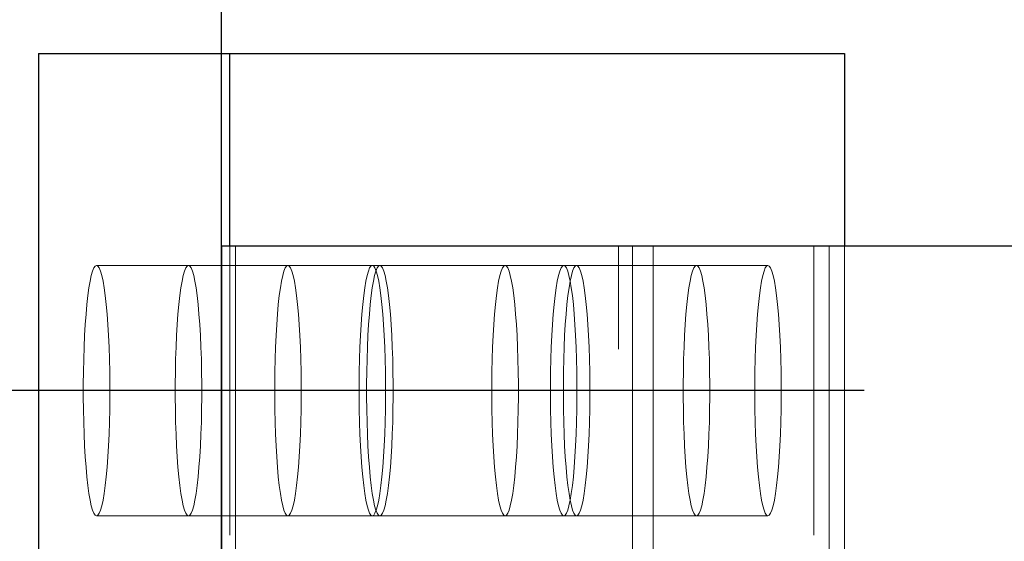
# Model space of a CAD drawing. Header units: millimetres. Extents: x 3526 to 4380, y 11541 to 12002.
# Tile 68 of 127: x 3921.91 to 3927.03, y 11724.29 to 11727. Entities that reach past the tile are written whole.
import ezdxf

# ---------------------------------------------------------------- set-up
doc = ezdxf.new("R2010")
doc.units = ezdxf.units.MM
doc.header["$LTSCALE"] = 10
doc.linetypes.add('HIDDEN', pattern=[0.375, 0.25, -0.125])
doc.linetypes.add('MITTE', pattern=[2, 1.25, -0.25, 0.25, -0.25])
doc.layers.get('Defpoints').update_dxf_attribs({"color": 1})
for name, color, linetype, lineweight in [('PS_DIM', 4, 'Continuous', 13), ('PS_Hidden', 2, 'HIDDEN', 9), ('PS_SOLID', 7, 'Continuous', 30)]:
    doc.layers.add(name, color=color, linetype=linetype, lineweight=lineweight)
doc.layers.add('PS_MID', color=5, linetype='MITTE')
doc.layers.add('PS_SHAPE', color=3, linetype='Continuous')
doc.styles.add('simplex', font='simplex.shx', dxfattribs={"width": 0.75})
doc.dimstyles.new('1_20_GŁ_DS1-LS20', dxfattribs={"dimtxt": 2, "dimasz": 2, "dimexe": 2, "dimexo": 5, "dimgap": 1, "dimtad": 1, "dimjust": 4, "dimdec": 0, "dimlfac": 20, "dimtxsty": 'simplex', "dimblk1": 'NONE', "dimsah": 1, "dimcen": 2, "dimclrd": 256, "dimclre": 256, "dimclrt": 4, "dimadec": 1, "dimazin": 0, "dimtfac": 1, "dimtdec": 0, "dimtmove": 2, "dimatfit": 3, "dimfxl": 1, "dimarcsym": 0})

# ---------------------------------------------------------------- blocks, each defined once
blk = doc.blocks.new('*D180')
at = {"layer": 'Defpoints', "color": 0, "transparency": 16777216}
for p in [(3922.9614, 11738.1324), (3922.0095, 11723.6133), (3922.9614, 11716.8237)]:
    blk.add_point(p, dxfattribs=at)
at = {"layer": 'PS_DIM', "lineweight": -2, "transparency": 16777216}
for p, q in [((3922.0095, 11728.6133), (3922.0095, 11740.1324)), ((3922.9614, 11721.8237), (3922.9614, 11740.1324)), ((3922.0095, 11738.1324), (3920.0095, 11738.1324)), ((3922.0095, 11738.1324), (3922.9614, 11738.1324)), ((3924.9614, 11738.1324), (3926.9614, 11738.1324))]:
    blk.add_line(p, q, dxfattribs=at)
at = {"layer": 'PS_DIM', "transparency": 16777216}
blk.add_solid([(3924.9614, 11738.4657), (3924.9614, 11737.7991), (3922.9614, 11738.1324)], dxfattribs=at)
at = {"layer": 'PS_DIM', "color": 4, "transparency": 16777216, "insert": (3919.9895, 11735.1481), "char_height": 2, "attachment_point": 5, "rotation": 90, "style": 'simplex'}
blk.add_mtext('-19', dxfattribs=at)
blk = doc.blocks.new('_None')
blk = doc.blocks.new('*D181')
at = {"layer": 'Defpoints', "color": 0, "transparency": 16777216}
for p in [(3922.9614, 11738.1324), (3922.9614, 11723.6133), (3922.9614, 11716.8237)]:
    blk.add_point(p, dxfattribs=at)
at = {"layer": 'PS_DIM', "lineweight": -2, "transparency": 16777216}
for p, q in [((3922.9614, 11728.6133), (3922.9614, 11740.1324)), ((3922.9614, 11721.8237), (3922.9614, 11740.1324)), ((3920.9614, 11738.1324), (3918.9614, 11738.1324)), ((3922.9614, 11738.1324), (3924.9614, 11738.1324))]:
    blk.add_line(p, q, dxfattribs=at)
at = {"layer": 'PS_DIM', "transparency": 16777216}
blk.add_solid([(3920.9614, 11738.4657), (3920.9614, 11737.7991), (3922.9614, 11738.1324)], dxfattribs=at)
at = {"layer": 'PS_DIM', "color": 4, "transparency": 16777216, "insert": (3924.7812, 11736.6124), "char_height": 2, "attachment_point": 5, "rotation": 90, "style": 'simplex'}
blk.add_mtext('0', dxfattribs=at)
blk = doc.blocks.new('*D182')
at = {"layer": 'Defpoints', "color": 0, "transparency": 16777216}
for p in [(3936.1856, 11738.1324), (3936.1856, 11727.6114), (3922.9614, 11716.8237)]:
    blk.add_point(p, dxfattribs=at)
at = {"layer": 'PS_DIM', "lineweight": -2, "transparency": 16777216}
for p, q in [((3922.9614, 11721.8237), (3922.9614, 11740.1324)), ((3936.1856, 11732.6114), (3936.1856, 11740.1324)), ((3922.9614, 11738.1324), (3934.1856, 11738.1324))]:
    blk.add_line(p, q, dxfattribs=at)
at = {"layer": 'PS_DIM', "transparency": 16777216}
blk.add_solid([(3934.1856, 11738.4657), (3934.1856, 11737.7991), (3936.1856, 11738.1324)], dxfattribs=at)
at = {"layer": 'PS_DIM', "color": 4, "transparency": 16777216, "insert": (3934.1656, 11735.1481), "char_height": 2, "attachment_point": 5, "rotation": 90, "style": 'simplex'}
blk.add_mtext('264', dxfattribs=at)
blk = doc.blocks.new('*D183')
at = {"layer": 'Defpoints', "color": 0, "transparency": 16777216}
for p in [(4042.9678, 11738.1324), (4042.9678, 11727.3737), (3922.9614, 11716.8237)]:
    blk.add_point(p, dxfattribs=at)
at = {"layer": 'PS_DIM', "lineweight": -2, "transparency": 16777216}
for p, q in [((3922.9614, 11721.8237), (3922.9614, 11740.1324)), ((4042.9678, 11732.3737), (4042.9678, 11740.1324)), ((3922.9614, 11738.1324), (4040.9678, 11738.1324))]:
    blk.add_line(p, q, dxfattribs=at)
at = {"layer": 'PS_DIM', "transparency": 16777216}
blk.add_solid([(4040.9678, 11738.4657), (4040.9678, 11737.7991), (4042.9678, 11738.1324)], dxfattribs=at)
at = {"layer": 'PS_DIM', "color": 4, "transparency": 16777216, "insert": (4040.9478, 11734.4338), "char_height": 2, "attachment_point": 5, "rotation": 90, "style": 'simplex'}
blk.add_mtext('4664', dxfattribs=at)
blk = doc.blocks.new('*D184')
at = {"layer": 'Defpoints', "color": 0, "transparency": 16777216}
for p in [(4052.9678, 11738.1324), (4052.9678, 11727.3737), (3922.9614, 11716.8237)]:
    blk.add_point(p, dxfattribs=at)
at = {"layer": 'PS_DIM', "lineweight": -2, "transparency": 16777216}
for p, q in [((3922.9614, 11721.8237), (3922.9614, 11740.1324)), ((4052.9678, 11732.3737), (4052.9678, 11740.1324)), ((3922.9614, 11738.1324), (4050.9678, 11738.1324))]:
    blk.add_line(p, q, dxfattribs=at)
at = {"layer": 'PS_DIM', "transparency": 16777216}
blk.add_solid([(4050.9678, 11738.4657), (4050.9678, 11737.7991), (4052.9678, 11738.1324)], dxfattribs=at)
at = {"layer": 'PS_DIM', "color": 4, "transparency": 16777216, "insert": (4050.9478, 11734.4338), "char_height": 2, "attachment_point": 5, "rotation": 90, "style": 'simplex'}
blk.add_mtext('4864', dxfattribs=at)
blk = doc.blocks.new('*D185')
at = {"layer": 'Defpoints', "color": 0, "transparency": 16777216}
for p in [(4215.5581, 11738.1324), (4215.5581, 11727.3737), (3922.9614, 11716.8237)]:
    blk.add_point(p, dxfattribs=at)
at = {"layer": 'PS_DIM', "lineweight": -2, "transparency": 16777216}
for p, q in [((3922.9614, 11721.8237), (3922.9614, 11740.1324)), ((4215.5581, 11732.3737), (4215.5581, 11740.1324)), ((3922.9614, 11738.1324), (4213.5581, 11738.1324))]:
    blk.add_line(p, q, dxfattribs=at)
at = {"layer": 'PS_DIM', "transparency": 16777216}
blk.add_solid([(4213.5581, 11738.4657), (4213.5581, 11737.7991), (4215.5581, 11738.1324)], dxfattribs=at)
at = {"layer": 'PS_DIM', "color": 4, "transparency": 16777216, "insert": (4213.5381, 11734.5053), "char_height": 2, "attachment_point": 5, "rotation": 90, "style": 'simplex'}
blk.add_mtext('9786', dxfattribs=at)
blk = doc.blocks.new('*D186')
at = {"layer": 'Defpoints', "color": 0, "transparency": 16777216}
for p in [(4225.5509, 11738.1324), (3922.9614, 11716.8237), (4225.5509, 11715.8237)]:
    blk.add_point(p, dxfattribs=at)
at = {"layer": 'PS_DIM', "lineweight": -2, "transparency": 16777216}
for p, q in [((3922.9614, 11721.8237), (3922.9614, 11740.1324)), ((4225.5509, 11720.8237), (4225.5509, 11740.1324)), ((3922.9614, 11738.1324), (4223.5509, 11738.1324))]:
    blk.add_line(p, q, dxfattribs=at)
at = {"layer": 'PS_DIM', "transparency": 16777216}
blk.add_solid([(4223.5509, 11738.4657), (4223.5509, 11737.7991), (4225.5509, 11738.1324)], dxfattribs=at)
at = {"layer": 'PS_DIM', "color": 4, "transparency": 16777216, "insert": (4223.5309, 11734.5053), "char_height": 2, "attachment_point": 5, "rotation": 90, "style": 'simplex'}
blk.add_mtext('9986', dxfattribs=at)
blk = doc.blocks.new('*X697')
at = {"layer": 'PS_Hidden', "color": 2, "linetype": 'HIDDEN'}
for p, q in [((3925.2038, 11715.8237), (3925.2038, 11726.8237)), ((3923.0038, 11716.8237), (3923.0038, 11725.8237)), ((3923.0334, 11725.8237), (3923.0334, 11721.5387)), ((3925.0239, 11721.5387), (3925.0239, 11725.8237)), ((3925.0959, 11725.8237), (3925.0959, 11716.8237)), ((3926.039, 11716.8237), (3926.039, 11725.8237)), ((3926.1186, 11725.8237), (3926.1186, 11716.8237)), ((3926.1982, 11725.8237), (3926.1982, 11716.8237)), ((3922.2913, 11725.6939), (3922.2847, 11725.671)), ((3922.298, 11725.7104), (3922.2913, 11725.6939)), ((3922.3049, 11725.7203), (3922.298, 11725.7104)), ((3922.3119, 11725.7237), (3922.3049, 11725.7203)), ((3922.3189, 11725.7203), (3922.3119, 11725.7237)), ((3922.3119, 11725.7237), (3923.3063, 11725.7237)), ((3922.3258, 11725.7104), (3922.3189, 11725.7203)), ((3922.3326, 11725.6939), (3922.3258, 11725.7104)), ((3922.3391, 11725.671), (3922.3326, 11725.6939)), ((3922.7688, 11725.6939), (3922.7623, 11725.671)), ((3922.7756, 11725.7104), (3922.7688, 11725.6939)), ((3922.7825, 11725.7203), (3922.7756, 11725.7104)), ((3922.7895, 11725.7237), (3922.7825, 11725.7203)), ((3922.7965, 11725.7203), (3922.7895, 11725.7237)), ((3922.8034, 11725.7104), (3922.7965, 11725.7203)), ((3922.8101, 11725.6939), (3922.8034, 11725.7104)), ((3922.8167, 11725.671), (3922.8101, 11725.6939)), ((3923.2791, 11725.671), (3923.2856, 11725.6939)), ((3923.2856, 11725.6939), (3923.2924, 11725.7104)), ((3923.2924, 11725.7104), (3923.2993, 11725.7203)), ((3923.2993, 11725.7203), (3923.3063, 11725.7237)), ((3923.3063, 11725.7237), (3923.3132, 11725.7203)), ((3923.3063, 11725.7237), (3923.7838, 11725.7237)), ((3923.3132, 11725.7203), (3923.3202, 11725.7104)), ((3923.3202, 11725.7104), (3923.3269, 11725.6939)), ((3923.3269, 11725.6939), (3923.3335, 11725.671)), ((3923.724, 11725.6939), (3923.7174, 11725.671)), ((3923.7307, 11725.7104), (3923.724, 11725.6939)), ((3923.7376, 11725.7203), (3923.7307, 11725.7104)), ((3923.7446, 11725.7237), (3923.7376, 11725.7203)), ((3923.7516, 11725.7203), (3923.7446, 11725.7237)), ((3923.7585, 11725.7104), (3923.7516, 11725.7203)), ((3923.7566, 11725.671), (3923.7632, 11725.6939)), ((3923.7653, 11725.6939), (3923.7585, 11725.7104)), ((3923.7632, 11725.6939), (3923.7699, 11725.7104)), ((3923.7718, 11725.671), (3923.7653, 11725.6939)), ((3923.7699, 11725.7104), (3923.7769, 11725.7203)), ((3923.7769, 11725.7203), (3923.7838, 11725.7237)), ((3923.7838, 11725.7237), (3923.7908, 11725.7203)), ((3923.7838, 11725.7237), (3924.739, 11725.7237)), ((3923.7908, 11725.7203), (3923.7977, 11725.7104)), ((3923.7977, 11725.7104), (3923.8045, 11725.6939)), ((3923.8045, 11725.6939), (3923.811, 11725.671)), ((3924.4138, 11725.6939), (3924.4072, 11725.671)), ((3924.4205, 11725.7104), (3924.4138, 11725.6939)), ((3924.4274, 11725.7203), (3924.4205, 11725.7104)), ((3924.4344, 11725.7237), (3924.4274, 11725.7203)), ((3924.4414, 11725.7203), (3924.4344, 11725.7237)), ((3924.4483, 11725.7104), (3924.4414, 11725.7203)), ((3924.4551, 11725.6939), (3924.4483, 11725.7104)), ((3924.4616, 11725.671), (3924.4551, 11725.6939)), ((3924.7118, 11725.671), (3924.7183, 11725.6939)), ((3924.7183, 11725.6939), (3924.7251, 11725.7104)), ((3924.7251, 11725.7104), (3924.732, 11725.7203)), ((3924.732, 11725.7203), (3924.739, 11725.7237)), ((3924.739, 11725.7237), (3924.7459, 11725.7203)), ((3924.739, 11725.7237), (3925.4288, 11725.7237)), ((3924.7459, 11725.7203), (3924.7528, 11725.7104)), ((3924.7528, 11725.7104), (3924.7596, 11725.6939)), ((3924.7596, 11725.6939), (3924.7662, 11725.671)), ((3924.7852, 11725.6939), (3924.7787, 11725.671)), ((3924.792, 11725.7104), (3924.7852, 11725.6939)), ((3924.7989, 11725.7203), (3924.792, 11725.7104)), ((3924.8059, 11725.7237), (3924.7989, 11725.7203)), ((3924.8128, 11725.7203), (3924.8059, 11725.7237)), ((3924.8197, 11725.7104), (3924.8128, 11725.7203)), ((3924.8265, 11725.6939), (3924.8197, 11725.7104)), ((3924.8331, 11725.671), (3924.8265, 11725.6939)), ((3925.4016, 11725.671), (3925.4081, 11725.6939)), ((3925.4081, 11725.6939), (3925.4149, 11725.7104)), ((3925.4149, 11725.7104), (3925.4218, 11725.7203)), ((3925.4218, 11725.7203), (3925.4288, 11725.7237)), ((3925.4288, 11725.7237), (3925.4358, 11725.7203)), ((3925.4288, 11725.7237), (3925.8002, 11725.7237)), ((3925.4358, 11725.7203), (3925.4427, 11725.7104)), ((3925.4427, 11725.7104), (3925.4494, 11725.6939)), ((3925.4494, 11725.6939), (3925.456, 11725.671)), ((3925.773, 11725.671), (3925.7796, 11725.6939)), ((3925.7796, 11725.6939), (3925.7863, 11725.7104)), ((3925.7863, 11725.7104), (3925.7932, 11725.7203)), ((3925.7932, 11725.7203), (3925.8002, 11725.7237)), ((3925.8002, 11725.7237), (3925.8072, 11725.7203)), ((3925.8072, 11725.7203), (3925.8141, 11725.7104)), ((3925.8141, 11725.7104), (3925.8209, 11725.6939)), ((3925.8209, 11725.6939), (3925.8274, 11725.671)), ((3922.2784, 11725.642), (3922.2725, 11725.6072)), ((3922.2847, 11725.671), (3922.2784, 11725.642)), ((3922.3454, 11725.642), (3922.3391, 11725.671)), ((3922.3513, 11725.6072), (3922.3454, 11725.642)), ((3922.756, 11725.642), (3922.7501, 11725.6072)), ((3922.7623, 11725.671), (3922.756, 11725.642)), ((3922.823, 11725.642), (3922.8167, 11725.671)), ((3922.8289, 11725.6072), (3922.823, 11725.642)), ((3923.2669, 11725.6072), (3923.2728, 11725.642)), ((3923.2728, 11725.642), (3923.2791, 11725.671)), ((3923.3335, 11725.671), (3923.3397, 11725.642)), ((3923.3397, 11725.642), (3923.3457, 11725.6072)), ((3923.7111, 11725.642), (3923.7052, 11725.6072)), ((3923.7174, 11725.671), (3923.7111, 11725.642)), ((3923.7444, 11725.6072), (3923.7504, 11725.642)), ((3923.7504, 11725.642), (3923.7566, 11725.671)), ((3923.7781, 11725.642), (3923.7718, 11725.671)), ((3923.784, 11725.6072), (3923.7781, 11725.642)), ((3923.811, 11725.671), (3923.8173, 11725.642)), ((3923.8173, 11725.642), (3923.8232, 11725.6072)), ((3924.4009, 11725.642), (3924.395, 11725.6072)), ((3924.4072, 11725.671), (3924.4009, 11725.642)), ((3924.4679, 11725.642), (3924.4616, 11725.671)), ((3924.4738, 11725.6072), (3924.4679, 11725.642)), ((3924.6996, 11725.6072), (3924.7055, 11725.642)), ((3924.7055, 11725.642), (3924.7118, 11725.671)), ((3924.7662, 11725.671), (3924.7724, 11725.642)), ((3924.7724, 11725.642), (3924.7665, 11725.6072)), ((3924.7787, 11725.671), (3924.7724, 11725.642)), ((3924.7724, 11725.642), (3924.7784, 11725.6072)), ((3924.8393, 11725.642), (3924.8331, 11725.671)), ((3924.8453, 11725.6072), (3924.8393, 11725.642)), ((3925.3894, 11725.6072), (3925.3953, 11725.642)), ((3925.3953, 11725.642), (3925.4016, 11725.671)), ((3925.456, 11725.671), (3925.4623, 11725.642)), ((3925.4623, 11725.642), (3925.4682, 11725.6072)), ((3925.7608, 11725.6072), (3925.7667, 11725.642)), ((3925.7667, 11725.642), (3925.773, 11725.671)), ((3925.8274, 11725.671), (3925.8337, 11725.642)), ((3925.8337, 11725.642), (3925.8396, 11725.6072)), ((3922.2725, 11725.6072), (3922.267, 11725.5669)), ((3922.3569, 11725.5669), (3922.3513, 11725.6072)), ((3922.7501, 11725.6072), (3922.7445, 11725.5669)), ((3922.8344, 11725.5669), (3922.8289, 11725.6072)), ((3923.2613, 11725.5669), (3923.2669, 11725.6072)), ((3923.3457, 11725.6072), (3923.3512, 11725.5669)), ((3923.7052, 11725.6072), (3923.6997, 11725.5669)), ((3923.7389, 11725.5669), (3923.7444, 11725.6072)), ((3923.7895, 11725.5669), (3923.784, 11725.6072)), ((3923.8232, 11725.6072), (3923.8288, 11725.5669)), ((3924.395, 11725.6072), (3924.3895, 11725.5669)), ((3924.4794, 11725.5669), (3924.4738, 11725.6072)), ((3924.694, 11725.5669), (3924.6996, 11725.6072)), ((3924.7665, 11725.6072), (3924.7609, 11725.5669)), ((3924.7784, 11725.6072), (3924.7839, 11725.5669)), ((3924.8508, 11725.5669), (3924.8453, 11725.6072)), ((3925.3838, 11725.5669), (3925.3894, 11725.6072)), ((3925.4682, 11725.6072), (3925.4737, 11725.5669)), ((3925.7553, 11725.5669), (3925.7608, 11725.6072)), ((3925.8396, 11725.6072), (3925.8451, 11725.5669)), ((3922.267, 11725.5669), (3922.2619, 11725.5215)), ((3922.3619, 11725.5215), (3922.3569, 11725.5669)), ((3922.7445, 11725.5669), (3922.7395, 11725.5215)), ((3922.8395, 11725.5215), (3922.8344, 11725.5669)), ((3923.2563, 11725.5215), (3923.2613, 11725.5669)), ((3923.3512, 11725.5669), (3923.3563, 11725.5215)), ((3923.6997, 11725.5669), (3923.6946, 11725.5215)), ((3923.7338, 11725.5215), (3923.7389, 11725.5669)), ((3923.7946, 11725.5215), (3923.7895, 11725.5669)), ((3923.8288, 11725.5669), (3923.8338, 11725.5215)), ((3924.3895, 11725.5669), (3924.3844, 11725.5215)), ((3924.4844, 11725.5215), (3924.4794, 11725.5669)), ((3924.689, 11725.5215), (3924.694, 11725.5669)), ((3924.7609, 11725.5669), (3924.7559, 11725.5215)), ((3924.7839, 11725.5669), (3924.789, 11725.5215)), ((3924.8559, 11725.5215), (3924.8508, 11725.5669)), ((3925.3788, 11725.5215), (3925.3838, 11725.5669)), ((3925.4737, 11725.5669), (3925.4788, 11725.5215)), ((3925.7502, 11725.5215), (3925.7553, 11725.5669)), ((3925.8451, 11725.5669), (3925.8502, 11725.5215)), ((3922.2619, 11725.5215), (3922.2574, 11725.4715)), ((3922.3665, 11725.4715), (3922.3619, 11725.5215)), ((3922.7395, 11725.5215), (3922.7349, 11725.4715)), ((3922.844, 11725.4715), (3922.8395, 11725.5215)), ((3923.2517, 11725.4715), (3923.2563, 11725.5215)), ((3923.3563, 11725.5215), (3923.3608, 11725.4715)), ((3923.6946, 11725.5215), (3923.6901, 11725.4715)), ((3923.7293, 11725.4715), (3923.7338, 11725.5215)), ((3923.7992, 11725.4715), (3923.7946, 11725.5215)), ((3923.8338, 11725.5215), (3923.8384, 11725.4715)), ((3924.3844, 11725.5215), (3924.3799, 11725.4715)), ((3924.489, 11725.4715), (3924.4844, 11725.5215)), ((3924.6844, 11725.4715), (3924.689, 11725.5215)), ((3924.7559, 11725.5215), (3924.7513, 11725.4715)), ((3924.789, 11725.5215), (3924.7935, 11725.4715)), ((3924.8604, 11725.4715), (3924.8559, 11725.5215)), ((3925.3742, 11725.4715), (3925.3788, 11725.5215)), ((3925.4788, 11725.5215), (3925.4833, 11725.4715)), ((3925.7457, 11725.4715), (3925.7502, 11725.5215)), ((3925.8502, 11725.5215), (3925.8548, 11725.4715)), ((3922.2574, 11725.4715), (3922.2534, 11725.4175)), ((3922.3705, 11725.4175), (3922.3665, 11725.4715)), ((3922.7349, 11725.4715), (3922.7309, 11725.4175)), ((3922.848, 11725.4175), (3922.844, 11725.4715)), ((3923.2477, 11725.4175), (3923.2517, 11725.4715)), ((3923.3608, 11725.4715), (3923.3648, 11725.4175)), ((3923.6901, 11725.4715), (3923.6861, 11725.4175)), ((3923.7253, 11725.4175), (3923.7293, 11725.4715)), ((3923.8032, 11725.4175), (3923.7992, 11725.4715)), ((3923.8384, 11725.4715), (3923.8424, 11725.4175)), ((3924.3799, 11725.4715), (3924.3759, 11725.4175)), ((3924.493, 11725.4175), (3924.489, 11725.4715)), ((3924.6804, 11725.4175), (3924.6844, 11725.4715)), ((3924.7513, 11725.4715), (3924.7473, 11725.4175)), ((3924.7935, 11725.4715), (3924.7975, 11725.4175)), ((3924.8644, 11725.4175), (3924.8604, 11725.4715)), ((3925.3702, 11725.4175), (3925.3742, 11725.4715)), ((3925.4833, 11725.4715), (3925.4873, 11725.4175)), ((3925.7417, 11725.4175), (3925.7457, 11725.4715)), ((3925.8548, 11725.4715), (3925.8588, 11725.4175)), ((3922.2534, 11725.4175), (3922.25, 11725.3599)), ((3922.3739, 11725.3599), (3922.3705, 11725.4175)), ((3922.7309, 11725.4175), (3922.7276, 11725.3599)), ((3922.8514, 11725.3599), (3922.848, 11725.4175)), ((3923.2443, 11725.3599), (3923.2477, 11725.4175)), ((3923.3648, 11725.4175), (3923.3682, 11725.3599)), ((3923.6861, 11725.4175), (3923.6827, 11725.3599)), ((3923.7219, 11725.3599), (3923.7253, 11725.4175)), ((3923.8065, 11725.3599), (3923.8032, 11725.4175)), ((3923.8424, 11725.4175), (3923.8458, 11725.3599)), ((3924.3759, 11725.4175), (3924.3725, 11725.3599)), ((3924.4964, 11725.3599), (3924.493, 11725.4175)), ((3924.677, 11725.3599), (3924.6804, 11725.4175)), ((3924.7473, 11725.4175), (3924.7439, 11725.3599)), ((3924.7975, 11725.4175), (3924.8009, 11725.3599)), ((3924.8678, 11725.3599), (3924.8644, 11725.4175)), ((3925.3668, 11725.3599), (3925.3702, 11725.4175)), ((3925.4873, 11725.4175), (3925.4907, 11725.3599)), ((3925.7383, 11725.3599), (3925.7417, 11725.4175)), ((3925.8588, 11725.4175), (3925.8621, 11725.3599)), ((3922.25, 11725.3599), (3922.2472, 11725.2994)), ((3922.3766, 11725.2994), (3922.3739, 11725.3599)), ((3922.7276, 11725.3599), (3922.7248, 11725.2994)), ((3922.8542, 11725.2994), (3922.8514, 11725.3599)), ((3923.2416, 11725.2994), (3923.2443, 11725.3599)), ((3923.3682, 11725.3599), (3923.371, 11725.2994)), ((3923.6827, 11725.3599), (3923.6799, 11725.2994)), ((3923.7191, 11725.2994), (3923.7219, 11725.3599)), ((3923.8093, 11725.2994), (3923.8065, 11725.3599)), ((3923.8458, 11725.3599), (3923.8485, 11725.2994)), ((3924.3725, 11725.3599), (3924.3697, 11725.2994)), ((3924.4991, 11725.2994), (3924.4964, 11725.3599)), ((3924.6743, 11725.2994), (3924.677, 11725.3599)), ((3924.7439, 11725.3599), (3924.7412, 11725.2994)), ((3924.8009, 11725.3599), (3924.8036, 11725.2994)), ((3924.8706, 11725.2994), (3924.8678, 11725.3599)), ((3925.3641, 11725.2994), (3925.3668, 11725.3599)), ((3925.4907, 11725.3599), (3925.4935, 11725.2994)), ((3925.7355, 11725.2994), (3925.7383, 11725.3599)), ((3925.8621, 11725.3599), (3925.8649, 11725.2994)), ((3922.2472, 11725.2994), (3922.2451, 11725.2366)), ((3922.3787, 11725.2366), (3922.3766, 11725.2994)), ((3922.7248, 11725.2994), (3922.7227, 11725.2366)), ((3922.8563, 11725.2366), (3922.8542, 11725.2994)), ((3923.2395, 11725.2366), (3923.2416, 11725.2994)), ((3923.371, 11725.2994), (3923.3731, 11725.2366)), ((3923.6799, 11725.2994), (3923.6778, 11725.2366)), ((3923.7171, 11725.2366), (3923.7191, 11725.2994)), ((3923.8114, 11725.2366), (3923.8093, 11725.2994)), ((3923.8485, 11725.2994), (3923.8506, 11725.2366)), ((3924.3697, 11725.2994), (3924.3676, 11725.2366)), ((3924.5012, 11725.2366), (3924.4991, 11725.2994)), ((3924.6722, 11725.2366), (3924.6743, 11725.2994)), ((3924.7412, 11725.2994), (3924.7391, 11725.2366)), ((3924.8036, 11725.2994), (3924.8057, 11725.2366)), ((3924.8726, 11725.2366), (3924.8706, 11725.2994)), ((3925.362, 11725.2366), (3925.3641, 11725.2994)), ((3925.4935, 11725.2994), (3925.4956, 11725.2366)), ((3925.7334, 11725.2366), (3925.7355, 11725.2994)), ((3925.8649, 11725.2994), (3925.867, 11725.2366)), ((3922.2451, 11725.2366), (3922.2437, 11725.1721)), ((3922.3801, 11725.1721), (3922.3787, 11725.2366)), ((3922.7227, 11725.2366), (3922.7213, 11725.1721)), ((3922.8577, 11725.1721), (3922.8563, 11725.2366)), ((3923.2381, 11725.1721), (3923.2395, 11725.2366)), ((3923.3731, 11725.2366), (3923.3745, 11725.1721)), ((3923.6778, 11725.2366), (3923.6764, 11725.1721)), ((3923.7156, 11725.1721), (3923.7171, 11725.2366)), ((3923.8128, 11725.1721), (3923.8114, 11725.2366)), ((3923.8506, 11725.2366), (3923.852, 11725.1721)), ((3924.3676, 11725.2366), (3924.3662, 11725.1721)), ((3924.5026, 11725.1721), (3924.5012, 11725.2366)), ((3924.6708, 11725.1721), (3924.6722, 11725.2366)), ((3924.7391, 11725.2366), (3924.7377, 11725.1721)), ((3924.8057, 11725.2366), (3924.8071, 11725.1721)), ((3924.874, 11725.1721), (3924.8726, 11725.2366)), ((3925.3606, 11725.1721), (3925.362, 11725.2366)), ((3925.4956, 11725.2366), (3925.497, 11725.1721)), ((3925.732, 11725.1721), (3925.7334, 11725.2366)), ((3925.867, 11725.2366), (3925.8684, 11725.1721)), ((3922.2437, 11725.1721), (3922.243, 11725.1066)), ((3922.3808, 11725.1066), (3922.3801, 11725.1721)), ((3922.7213, 11725.1721), (3922.7206, 11725.1066)), ((3922.8584, 11725.1066), (3922.8577, 11725.1721)), ((3923.2374, 11725.1066), (3923.2381, 11725.1721)), ((3923.3745, 11725.1721), (3923.3752, 11725.1066)), ((3923.6764, 11725.1721), (3923.6757, 11725.1066)), ((3923.7149, 11725.1066), (3923.7156, 11725.1721)), ((3923.8135, 11725.1066), (3923.8128, 11725.1721)), ((3923.852, 11725.1721), (3923.8527, 11725.1066)), ((3924.3662, 11725.1721), (3924.3655, 11725.1066)), ((3924.5033, 11725.1066), (3924.5026, 11725.1721)), ((3924.6701, 11725.1066), (3924.6708, 11725.1721)), ((3924.7377, 11725.1721), (3924.737, 11725.1066)), ((3924.8071, 11725.1721), (3924.8079, 11725.1066)), ((3924.8748, 11725.1066), (3924.874, 11725.1721)), ((3925.3599, 11725.1066), (3925.3606, 11725.1721)), ((3925.497, 11725.1721), (3925.4977, 11725.1066)), ((3925.7313, 11725.1066), (3925.732, 11725.1721)), ((3925.8684, 11725.1721), (3925.8691, 11725.1066)), ((3922.243, 11725.1066), (3922.243, 11725.0407)), ((3922.3808, 11725.0407), (3922.3808, 11725.1066)), ((3922.7206, 11725.1066), (3922.7206, 11725.0407)), ((3922.8584, 11725.0407), (3922.8584, 11725.1066)), ((3923.2374, 11725.0407), (3923.2374, 11725.1066)), ((3923.3752, 11725.1066), (3923.3752, 11725.0407)), ((3923.6757, 11725.1066), (3923.6757, 11725.0407)), ((3923.7149, 11725.0407), (3923.7149, 11725.1066)), ((3923.8135, 11725.0407), (3923.8135, 11725.1066)), ((3923.8527, 11725.1066), (3923.8527, 11725.0407)), ((3924.3655, 11725.1066), (3924.3655, 11725.0407)), ((3924.5033, 11725.0407), (3924.5033, 11725.1066)), ((3924.6701, 11725.0407), (3924.6701, 11725.1066)), ((3924.737, 11725.1066), (3924.737, 11725.0407)), ((3924.8079, 11725.1066), (3924.8079, 11725.0407)), ((3924.8748, 11725.0407), (3924.8748, 11725.1066)), ((3925.3599, 11725.0407), (3925.3599, 11725.1066)), ((3925.4977, 11725.1066), (3925.4977, 11725.0407)), ((3925.7313, 11725.0407), (3925.7313, 11725.1066)), ((3925.8691, 11725.1066), (3925.8691, 11725.0407)), ((3922.243, 11725.0407), (3922.2437, 11724.9752)), ((3922.3801, 11724.9752), (3922.3808, 11725.0407)), ((3922.7206, 11725.0407), (3922.7213, 11724.9752)), ((3922.8577, 11724.9752), (3922.8584, 11725.0407)), ((3923.2381, 11724.9752), (3923.2374, 11725.0407)), ((3923.3752, 11725.0407), (3923.3745, 11724.9752)), ((3923.6757, 11725.0407), (3923.6764, 11724.9752)), ((3923.7156, 11724.9752), (3923.7149, 11725.0407)), ((3923.8128, 11724.9752), (3923.8135, 11725.0407)), ((3923.8527, 11725.0407), (3923.852, 11724.9752)), ((3924.3655, 11725.0407), (3924.3662, 11724.9752)), ((3924.5026, 11724.9752), (3924.5033, 11725.0407)), ((3924.6708, 11724.9752), (3924.6701, 11725.0407)), ((3924.737, 11725.0407), (3924.7377, 11724.9752)), ((3924.8079, 11725.0407), (3924.8071, 11724.9752)), ((3924.874, 11724.9752), (3924.8748, 11725.0407)), ((3925.3606, 11724.9752), (3925.3599, 11725.0407)), ((3925.4977, 11725.0407), (3925.497, 11724.9752)), ((3925.732, 11724.9752), (3925.7313, 11725.0407)), ((3925.8691, 11725.0407), (3925.8684, 11724.9752)), ((3922.2437, 11724.9752), (3922.2451, 11724.9107)), ((3922.3787, 11724.9107), (3922.3801, 11724.9752)), ((3922.7213, 11724.9752), (3922.7227, 11724.9107)), ((3922.8563, 11724.9107), (3922.8577, 11724.9752)), ((3923.2395, 11724.9107), (3923.2381, 11724.9752)), ((3923.3745, 11724.9752), (3923.3731, 11724.9107)), ((3923.6764, 11724.9752), (3923.6778, 11724.9107)), ((3923.7171, 11724.9107), (3923.7156, 11724.9752)), ((3923.8114, 11724.9107), (3923.8128, 11724.9752)), ((3923.852, 11724.9752), (3923.8506, 11724.9107)), ((3924.3662, 11724.9752), (3924.3676, 11724.9107)), ((3924.5012, 11724.9107), (3924.5026, 11724.9752)), ((3924.6722, 11724.9107), (3924.6708, 11724.9752)), ((3924.7377, 11724.9752), (3924.7391, 11724.9107)), ((3924.8071, 11724.9752), (3924.8057, 11724.9107)), ((3924.8726, 11724.9107), (3924.874, 11724.9752)), ((3925.362, 11724.9107), (3925.3606, 11724.9752)), ((3925.497, 11724.9752), (3925.4956, 11724.9107)), ((3925.7334, 11724.9107), (3925.732, 11724.9752)), ((3925.8684, 11724.9752), (3925.867, 11724.9107)), ((3922.2451, 11724.9107), (3922.2472, 11724.8479)), ((3922.3766, 11724.8479), (3922.3787, 11724.9107)), ((3922.7227, 11724.9107), (3922.7248, 11724.8479)), ((3922.8542, 11724.8479), (3922.8563, 11724.9107)), ((3923.2416, 11724.8479), (3923.2395, 11724.9107)), ((3923.3731, 11724.9107), (3923.371, 11724.8479)), ((3923.6778, 11724.9107), (3923.6799, 11724.8479)), ((3923.7191, 11724.8479), (3923.7171, 11724.9107)), ((3923.8093, 11724.8479), (3923.8114, 11724.9107)), ((3923.8506, 11724.9107), (3923.8485, 11724.8479)), ((3924.3676, 11724.9107), (3924.3697, 11724.8479)), ((3924.4991, 11724.8479), (3924.5012, 11724.9107)), ((3924.6743, 11724.8479), (3924.6722, 11724.9107)), ((3924.7391, 11724.9107), (3924.7412, 11724.8479)), ((3924.8057, 11724.9107), (3924.8036, 11724.8479)), ((3924.8706, 11724.8479), (3924.8726, 11724.9107)), ((3925.3641, 11724.8479), (3925.362, 11724.9107)), ((3925.4956, 11724.9107), (3925.4935, 11724.8479)), ((3925.7355, 11724.8479), (3925.7334, 11724.9107)), ((3925.867, 11724.9107), (3925.8649, 11724.8479)), ((3922.2472, 11724.8479), (3922.25, 11724.7874)), ((3922.3739, 11724.7874), (3922.3766, 11724.8479)), ((3922.7248, 11724.8479), (3922.7276, 11724.7874)), ((3922.8514, 11724.7874), (3922.8542, 11724.8479)), ((3923.2443, 11724.7874), (3923.2416, 11724.8479)), ((3923.371, 11724.8479), (3923.3682, 11724.7874)), ((3923.6799, 11724.8479), (3923.6827, 11724.7874)), ((3923.7219, 11724.7874), (3923.7191, 11724.8479)), ((3923.8065, 11724.7874), (3923.8093, 11724.8479)), ((3923.8485, 11724.8479), (3923.8458, 11724.7874)), ((3924.3697, 11724.8479), (3924.3725, 11724.7874)), ((3924.4964, 11724.7874), (3924.4991, 11724.8479)), ((3924.677, 11724.7874), (3924.6743, 11724.8479)), ((3924.7412, 11724.8479), (3924.7439, 11724.7874)), ((3924.8036, 11724.8479), (3924.8009, 11724.7874)), ((3924.8678, 11724.7874), (3924.8706, 11724.8479)), ((3925.3668, 11724.7874), (3925.3641, 11724.8479)), ((3925.4935, 11724.8479), (3925.4907, 11724.7874)), ((3925.7383, 11724.7874), (3925.7355, 11724.8479)), ((3925.8649, 11724.8479), (3925.8621, 11724.7874)), ((3922.25, 11724.7874), (3922.2534, 11724.7298)), ((3922.3705, 11724.7298), (3922.3739, 11724.7874)), ((3922.7276, 11724.7874), (3922.7309, 11724.7298)), ((3922.848, 11724.7298), (3922.8514, 11724.7874)), ((3923.2477, 11724.7298), (3923.2443, 11724.7874)), ((3923.3682, 11724.7874), (3923.3648, 11724.7298)), ((3923.6827, 11724.7874), (3923.6861, 11724.7298)), ((3923.7253, 11724.7298), (3923.7219, 11724.7874)), ((3923.8032, 11724.7298), (3923.8065, 11724.7874)), ((3923.8458, 11724.7874), (3923.8424, 11724.7298)), ((3924.3725, 11724.7874), (3924.3759, 11724.7298)), ((3924.493, 11724.7298), (3924.4964, 11724.7874)), ((3924.6804, 11724.7298), (3924.677, 11724.7874)), ((3924.7439, 11724.7874), (3924.7473, 11724.7298)), ((3924.8009, 11724.7874), (3924.7975, 11724.7298)), ((3924.8644, 11724.7298), (3924.8678, 11724.7874)), ((3925.3702, 11724.7298), (3925.3668, 11724.7874)), ((3925.4907, 11724.7874), (3925.4873, 11724.7298)), ((3925.7417, 11724.7298), (3925.7383, 11724.7874)), ((3925.8621, 11724.7874), (3925.8588, 11724.7298)), ((3922.2534, 11724.7298), (3922.2574, 11724.6758)), ((3922.3665, 11724.6758), (3922.3705, 11724.7298)), ((3922.7309, 11724.7298), (3922.7349, 11724.6758)), ((3922.844, 11724.6758), (3922.848, 11724.7298)), ((3923.2517, 11724.6758), (3923.2477, 11724.7298)), ((3923.3648, 11724.7298), (3923.3608, 11724.6758)), ((3923.6861, 11724.7298), (3923.6901, 11724.6758)), ((3923.7293, 11724.6758), (3923.7253, 11724.7298)), ((3923.7992, 11724.6758), (3923.8032, 11724.7298)), ((3923.8424, 11724.7298), (3923.8384, 11724.6758)), ((3924.3759, 11724.7298), (3924.3799, 11724.6758)), ((3924.489, 11724.6758), (3924.493, 11724.7298)), ((3924.6844, 11724.6758), (3924.6804, 11724.7298)), ((3924.7473, 11724.7298), (3924.7513, 11724.6758)), ((3924.7975, 11724.7298), (3924.7935, 11724.6758)), ((3924.8604, 11724.6758), (3924.8644, 11724.7298)), ((3925.3742, 11724.6758), (3925.3702, 11724.7298)), ((3925.4873, 11724.7298), (3925.4833, 11724.6758)), ((3925.7457, 11724.6758), (3925.7417, 11724.7298)), ((3925.8588, 11724.7298), (3925.8548, 11724.6758)), ((3922.2574, 11724.6758), (3922.2619, 11724.6258)), ((3922.3619, 11724.6258), (3922.3665, 11724.6758)), ((3922.7349, 11724.6758), (3922.7395, 11724.6258)), ((3922.8395, 11724.6258), (3922.844, 11724.6758)), ((3923.2563, 11724.6258), (3923.2517, 11724.6758)), ((3923.3608, 11724.6758), (3923.3563, 11724.6258)), ((3923.6901, 11724.6758), (3923.6946, 11724.6258)), ((3923.7338, 11724.6258), (3923.7293, 11724.6758)), ((3923.7946, 11724.6258), (3923.7992, 11724.6758)), ((3923.8384, 11724.6758), (3923.8338, 11724.6258)), ((3924.3799, 11724.6758), (3924.3844, 11724.6258)), ((3924.4844, 11724.6258), (3924.489, 11724.6758)), ((3924.689, 11724.6258), (3924.6844, 11724.6758)), ((3924.7513, 11724.6758), (3924.7559, 11724.6258)), ((3924.7935, 11724.6758), (3924.789, 11724.6258)), ((3924.8559, 11724.6258), (3924.8604, 11724.6758)), ((3925.3788, 11724.6258), (3925.3742, 11724.6758)), ((3925.4833, 11724.6758), (3925.4788, 11724.6258)), ((3925.7502, 11724.6258), (3925.7457, 11724.6758)), ((3925.8548, 11724.6758), (3925.8502, 11724.6258)), ((3922.2619, 11724.6258), (3922.267, 11724.5805)), ((3922.3569, 11724.5805), (3922.3619, 11724.6258)), ((3922.7395, 11724.6258), (3922.7445, 11724.5805)), ((3922.8344, 11724.5805), (3922.8395, 11724.6258)), ((3923.2613, 11724.5805), (3923.2563, 11724.6258)), ((3923.3563, 11724.6258), (3923.3512, 11724.5805)), ((3923.6946, 11724.6258), (3923.6997, 11724.5805)), ((3923.7389, 11724.5805), (3923.7338, 11724.6258)), ((3923.7895, 11724.5805), (3923.7946, 11724.6258)), ((3923.8338, 11724.6258), (3923.8288, 11724.5805)), ((3924.3844, 11724.6258), (3924.3895, 11724.5805)), ((3924.4794, 11724.5805), (3924.4844, 11724.6258)), ((3924.694, 11724.5805), (3924.689, 11724.6258)), ((3924.7559, 11724.6258), (3924.7609, 11724.5805)), ((3924.789, 11724.6258), (3924.7839, 11724.5805)), ((3924.8508, 11724.5805), (3924.8559, 11724.6258)), ((3925.3838, 11724.5805), (3925.3788, 11724.6258)), ((3925.4788, 11724.6258), (3925.4737, 11724.5805)), ((3925.7553, 11724.5805), (3925.7502, 11724.6258)), ((3925.8502, 11724.6258), (3925.8451, 11724.5805)), ((3922.267, 11724.5805), (3922.2725, 11724.5402)), ((3922.3513, 11724.5402), (3922.3569, 11724.5805)), ((3922.7445, 11724.5805), (3922.7501, 11724.5402)), ((3922.8289, 11724.5402), (3922.8344, 11724.5805)), ((3923.2669, 11724.5402), (3923.2613, 11724.5805)), ((3923.3512, 11724.5805), (3923.3457, 11724.5402)), ((3923.6997, 11724.5805), (3923.7052, 11724.5402)), ((3923.7444, 11724.5402), (3923.7389, 11724.5805)), ((3923.784, 11724.5402), (3923.7895, 11724.5805)), ((3923.8288, 11724.5805), (3923.8232, 11724.5402)), ((3924.3895, 11724.5805), (3924.395, 11724.5402)), ((3924.4738, 11724.5402), (3924.4794, 11724.5805)), ((3924.6996, 11724.5402), (3924.694, 11724.5805)), ((3924.7609, 11724.5805), (3924.7665, 11724.5402)), ((3924.7839, 11724.5805), (3924.7784, 11724.5402)), ((3924.8453, 11724.5402), (3924.8508, 11724.5805)), ((3925.3894, 11724.5402), (3925.3838, 11724.5805)), ((3925.4737, 11724.5805), (3925.4682, 11724.5402)), ((3925.7608, 11724.5402), (3925.7553, 11724.5805)), ((3925.8451, 11724.5805), (3925.8396, 11724.5402)), ((3922.2725, 11724.5402), (3922.2784, 11724.5053)), ((3922.3454, 11724.5053), (3922.3513, 11724.5402)), ((3922.7501, 11724.5402), (3922.756, 11724.5053)), ((3922.823, 11724.5053), (3922.8289, 11724.5402)), ((3923.2728, 11724.5053), (3923.2669, 11724.5402)), ((3923.3457, 11724.5402), (3923.3397, 11724.5053)), ((3923.7052, 11724.5402), (3923.7111, 11724.5053)), ((3923.7504, 11724.5053), (3923.7444, 11724.5402)), ((3923.7781, 11724.5053), (3923.784, 11724.5402)), ((3923.8232, 11724.5402), (3923.8173, 11724.5053)), ((3924.395, 11724.5402), (3924.4009, 11724.5053)), ((3924.4679, 11724.5053), (3924.4738, 11724.5402)), ((3924.7055, 11724.5053), (3924.6996, 11724.5402)), ((3924.7665, 11724.5402), (3924.7724, 11724.5053)), ((3924.7784, 11724.5402), (3924.7724, 11724.5053)), ((3924.8393, 11724.5053), (3924.8453, 11724.5402)), ((3925.3953, 11724.5053), (3925.3894, 11724.5402)), ((3925.4682, 11724.5402), (3925.4623, 11724.5053)), ((3925.7667, 11724.5053), (3925.7608, 11724.5402)), ((3925.8396, 11724.5402), (3925.8337, 11724.5053)), ((3922.2784, 11724.5053), (3922.2847, 11724.4763)), ((3922.2847, 11724.4763), (3922.2913, 11724.4535)), ((3922.3326, 11724.4535), (3922.3391, 11724.4763)), ((3922.3391, 11724.4763), (3922.3454, 11724.5053)), ((3922.756, 11724.5053), (3922.7623, 11724.4763)), ((3922.7623, 11724.4763), (3922.7688, 11724.4535)), ((3922.8101, 11724.4535), (3922.8167, 11724.4763)), ((3922.8167, 11724.4763), (3922.823, 11724.5053)), ((3923.2791, 11724.4763), (3923.2728, 11724.5053)), ((3923.2856, 11724.4535), (3923.2791, 11724.4763)), ((3923.3335, 11724.4763), (3923.3269, 11724.4535)), ((3923.3397, 11724.5053), (3923.3335, 11724.4763)), ((3923.7111, 11724.5053), (3923.7174, 11724.4763)), ((3923.7174, 11724.4763), (3923.724, 11724.4535)), ((3923.7566, 11724.4763), (3923.7504, 11724.5053)), ((3923.7632, 11724.4535), (3923.7566, 11724.4763)), ((3923.7653, 11724.4535), (3923.7718, 11724.4763)), ((3923.7718, 11724.4763), (3923.7781, 11724.5053)), ((3923.811, 11724.4763), (3923.8045, 11724.4535)), ((3923.8173, 11724.5053), (3923.811, 11724.4763)), ((3924.4009, 11724.5053), (3924.4072, 11724.4763)), ((3924.4072, 11724.4763), (3924.4138, 11724.4535)), ((3924.4551, 11724.4535), (3924.4616, 11724.4763)), ((3924.4616, 11724.4763), (3924.4679, 11724.5053)), ((3924.7118, 11724.4763), (3924.7055, 11724.5053)), ((3924.7183, 11724.4535), (3924.7118, 11724.4763)), ((3924.7662, 11724.4763), (3924.7596, 11724.4535)), ((3924.7724, 11724.5053), (3924.7662, 11724.4763)), ((3924.7724, 11724.5053), (3924.7787, 11724.4763)), ((3924.7787, 11724.4763), (3924.7852, 11724.4535)), ((3924.8265, 11724.4535), (3924.8331, 11724.4763)), ((3924.8331, 11724.4763), (3924.8393, 11724.5053)), ((3925.4016, 11724.4763), (3925.3953, 11724.5053)), ((3925.4081, 11724.4535), (3925.4016, 11724.4763)), ((3925.456, 11724.4763), (3925.4494, 11724.4535)), ((3925.4623, 11724.5053), (3925.456, 11724.4763)), ((3925.773, 11724.4763), (3925.7667, 11724.5053)), ((3925.7796, 11724.4535), (3925.773, 11724.4763)), ((3925.8274, 11724.4763), (3925.8209, 11724.4535)), ((3925.8337, 11724.5053), (3925.8274, 11724.4763)), ((3922.2913, 11724.4535), (3922.298, 11724.437)), ((3922.298, 11724.437), (3922.3049, 11724.427)), ((3922.3049, 11724.427), (3922.3119, 11724.4237)), ((3922.3119, 11724.4237), (3922.3189, 11724.427)), ((3922.3119, 11724.4237), (3923.3063, 11724.4237)), ((3922.3189, 11724.427), (3922.3258, 11724.437)), ((3922.3258, 11724.437), (3922.3326, 11724.4535)), ((3922.7688, 11724.4535), (3922.7756, 11724.437)), ((3922.7756, 11724.437), (3922.7825, 11724.427)), ((3922.7825, 11724.427), (3922.7895, 11724.4237)), ((3922.7895, 11724.4237), (3922.7965, 11724.427)), ((3922.7965, 11724.427), (3922.8034, 11724.437)), ((3922.8034, 11724.437), (3922.8101, 11724.4535)), ((3923.2924, 11724.437), (3923.2856, 11724.4535)), ((3923.2993, 11724.427), (3923.2924, 11724.437)), ((3923.3063, 11724.4237), (3923.2993, 11724.427)), ((3923.3132, 11724.427), (3923.3063, 11724.4237)), ((3923.3063, 11724.4237), (3923.7838, 11724.4237)), ((3923.3202, 11724.437), (3923.3132, 11724.427)), ((3923.3269, 11724.4535), (3923.3202, 11724.437)), ((3923.724, 11724.4535), (3923.7307, 11724.437)), ((3923.7307, 11724.437), (3923.7376, 11724.427)), ((3923.7376, 11724.427), (3923.7446, 11724.4237)), ((3923.7446, 11724.4237), (3923.7516, 11724.427)), ((3923.7516, 11724.427), (3923.7585, 11724.437)), ((3923.7585, 11724.437), (3923.7653, 11724.4535)), ((3923.7699, 11724.437), (3923.7632, 11724.4535)), ((3923.7769, 11724.427), (3923.7699, 11724.437)), ((3923.7838, 11724.4237), (3923.7769, 11724.427)), ((3923.7908, 11724.427), (3923.7838, 11724.4237)), ((3923.7838, 11724.4237), (3924.739, 11724.4237)), ((3923.7977, 11724.437), (3923.7908, 11724.427)), ((3923.8045, 11724.4535), (3923.7977, 11724.437)), ((3924.4138, 11724.4535), (3924.4205, 11724.437)), ((3924.4205, 11724.437), (3924.4274, 11724.427)), ((3924.4274, 11724.427), (3924.4344, 11724.4237)), ((3924.4344, 11724.4237), (3924.4414, 11724.427)), ((3924.4414, 11724.427), (3924.4483, 11724.437)), ((3924.4483, 11724.437), (3924.4551, 11724.4535)), ((3924.7251, 11724.437), (3924.7183, 11724.4535)), ((3924.732, 11724.427), (3924.7251, 11724.437)), ((3924.739, 11724.4237), (3924.732, 11724.427)), ((3924.7459, 11724.427), (3924.739, 11724.4237)), ((3924.739, 11724.4237), (3925.4288, 11724.4237)), ((3924.7528, 11724.437), (3924.7459, 11724.427)), ((3924.7596, 11724.4535), (3924.7528, 11724.437)), ((3924.7852, 11724.4535), (3924.792, 11724.437)), ((3924.792, 11724.437), (3924.7989, 11724.427)), ((3924.7989, 11724.427), (3924.8059, 11724.4237)), ((3924.8059, 11724.4237), (3924.8128, 11724.427)), ((3924.8128, 11724.427), (3924.8197, 11724.437)), ((3924.8197, 11724.437), (3924.8265, 11724.4535)), ((3925.4149, 11724.437), (3925.4081, 11724.4535)), ((3925.4218, 11724.427), (3925.4149, 11724.437)), ((3925.4288, 11724.4237), (3925.4218, 11724.427)), ((3925.4358, 11724.427), (3925.4288, 11724.4237)), ((3925.4288, 11724.4237), (3925.8002, 11724.4237)), ((3925.4427, 11724.437), (3925.4358, 11724.427)), ((3925.4494, 11724.4535), (3925.4427, 11724.437)), ((3925.7863, 11724.437), (3925.7796, 11724.4535)), ((3925.7932, 11724.427), (3925.7863, 11724.437)), ((3925.8002, 11724.4237), (3925.7932, 11724.427)), ((3925.8072, 11724.427), (3925.8002, 11724.4237)), ((3925.8141, 11724.437), (3925.8072, 11724.427)), ((3925.8209, 11724.4535), (3925.8141, 11724.437))]:
    blk.add_line(p, q, dxfattribs=at)
at = {"layer": 'PS_MID', "color": 5, "linetype": 'MITTE'}
for p, q in [((3923.8063, 11725.0737), (3921.8119, 11725.0737)), ((3924.2838, 11725.0737), (3922.2895, 11725.0737)), ((3925.239, 11725.0737), (3923.2446, 11725.0737)), ((3925.9288, 11725.0737), (3923.9344, 11725.0737)), ((3926.3002, 11725.0737), (3924.3059, 11725.0737))]:
    blk.add_line(p, q, dxfattribs=at)
at = {"layer": 'PS_SOLID', "color": 7, "linetype": 'Continuous'}
for p, q in [((3922.0095, 11726.8237), (3922.0095, 11715.8237)), ((3922.0095, 11726.8237), (3923.0038, 11726.8237)), ((3923.0038, 11725.8237), (3923.0038, 11726.8237)), ((3923.0038, 11726.8237), (3926.1982, 11726.8237)), ((3926.1982, 11726.8237), (3926.1982, 11725.8237)), ((4006.4678, 11725.8237), (3922.9614, 11725.8237)), ((3922.9614, 11725.8237), (3922.9614, 11716.8237))]:
    blk.add_line(p, q, dxfattribs=at)

msp = doc.modelspace()

# ---------------------------------------------------------------- block references
at = {"layer": 'PS_SHAPE'}
msp.add_blockref('*X697', (0, 0), dxfattribs=at)

# ---------------------------------------------------------------- dimensions: what is measured, and where the dimension line sits
at = {"layer": 'PS_DIM'}
for base, p1, p2, text, picture, middle in [((3922.9614, 11738.1324), (3922.0095, 11723.6133), (3922.9614, 11716.8237), '-19', '*D180', (3919.9895, 11735.1481)), ((3922.9614, 11738.1324), (3922.9614, 11723.6133), (3922.9614, 11716.8237), '0', '*D181', (3924.7812, 11736.6124)), ((4042.9678, 11738.1324), (3922.9614, 11716.8237), (4042.9678, 11727.3737), '4664', '*D183', (4040.9478, 11734.4338)), ((4052.9678, 11738.1324), (3922.9614, 11716.8237), (4052.9678, 11727.3737), '4864', '*D184', (4050.9478, 11734.4338)), ((4215.5581, 11738.1324), (3922.9614, 11716.8237), (4215.5581, 11727.3737), '9786', '*D185', (4213.5381, 11734.5053)), ((4225.5509, 11738.1324), (3922.9614, 11716.8237), (4225.5509, 11715.8237), '9986', '*D186', (4223.5309, 11734.5053))]:
    dim = msp.add_linear_dim(base=base, p1=p1, p2=p2, text=text, dimstyle='1_20_GŁ_DS1-LS20', dxfattribs=at)
    dim.commit()
    dim.dimension.update_dxf_attribs({"geometry": picture, "text_midpoint": middle, "dimtype": 128, "text_rotation": 90})
dim = msp.add_linear_dim(base=(3936.1856, 11738.1324), p1=(3922.9614, 11716.8237), p2=(3936.1856, 11727.6114), dimstyle='1_20_GŁ_DS1-LS20', dxfattribs=at)
dim.commit()
dim.dimension.update_dxf_attribs({"geometry": '*D182', "text_midpoint": (3934.1656, 11735.1481), "dimtype": 128, "text_rotation": 90})

doc.saveas('drawing.dxf')
